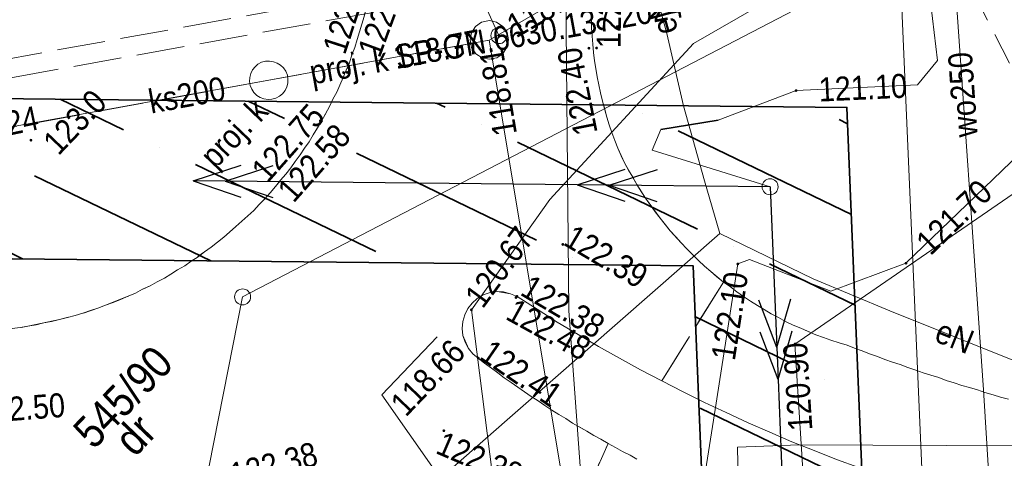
# Model space of a CAD drawing. Extents: x 0 to 6443539, y 0 to 5655063.
# Tile 33 of 64: x 6441127 to 6441157, y 5654633 to 5654646. Entities that reach past the tile are written whole.
import ezdxf
from ezdxf.enums import TextEntityAlignment as Align

# ---------------------------------------------------------------- set-up
doc = ezdxf.new("R2010")
doc.units = 0
doc.header["$MEASUREMENT"] = 0
for name, pattern in [('1.0_0.5', [1.5, 1, -0.5]), ('1.5_0.5', [2, 1.5, -0.5]), ('219-500', [0]), ('PRZER3-1', [4, 3, -1])]:
    doc.linetypes.add(name, pattern=pattern)
doc.layers.get('0').update_dxf_attribs({"color": 2, "linetype": 'CONTINUOUS', "lineweight": 5})
for name, color, linetype in [('202-punkt graniczny', 7, 'CONTINUOUS'), ('210-oznaczenie konturu użytku gruntowego', 7, 'CONTINUOUS'), ('211-numer działki ewidencyjnej', 7, 'CONTINUOUS'), ('219-działka ewidencyjna', 7, 'CONTINUOUS'), ('chodnik', 7, 'CONTINUOUS'), ('jezdnia', 7, 'CONTINUOUS'), ('komora podziemna', 7, 'CONTINUOUS'), ('krawężnik', 7, 'CONTINUOUS'), ('obudowa ochronna przewodu', 7, 'CONTINUOUS'), ('pikieta naturalna', 7, 'CONTINUOUS'), ('pikieta naturalna-Atr2', 7, 'CONTINUOUS'), ('pikieta sztuczna', 7, 'CONTINUOUS'), ('pikieta sztuczna-Atr2', 7, 'CONTINUOUS'), ('przewód ciepłowniczy', 7, 'CONTINUOUS'), ('przewód ciepłowniczy - ob. projektowany', 7, 'CONTINUOUS'), ('przewód elektroenergetyczny podziemny', 7, 'CONTINUOUS'), ('przewód elektroenergetyczny podziemny-Atr1', 7, 'CONTINUOUS'), ('przewód elektroenergetyczny średniego napięcia', 7, 'CONTINUOUS'), ('przewód gazowy', 7, 'CONTINUOUS'), ('przewód kanalizacyjny', 7, 'CONTINUOUS'), ('przewód kanalizacyjny - ob. projektowany', 7, 'CONTINUOUS'), ('przewód kanalizacyjny - ob. projektowany-Atr1', 7, 'CONTINUOUS'), ('przewód kanalizacyjny-Atr1', 7, 'CONTINUOUS'), ('przewód wodociągowy', 7, 'CONTINUOUS'), ('przewód wodociągowy-Atr1', 7, 'CONTINUOUS'), ('rzedna', 7, 'CONTINUOUS'), ('rzedna-Atr2', 7, 'CONTINUOUS'), ('rzedna-Atr3', 7, 'CONTINUOUS'), ('studnia kanalizacyjna - ob. projektowany', 7, 'CONTINUOUS'), ('studnia kanalizacyjna - ob. projektowany-Atr17', 7, 'CONTINUOUS'), ('słup przewodów napowietrznych', 7, 'CONTINUOUS'), ('właz do komory lub kanału - okrągły', 7, 'CONTINUOUS')]:
    doc.layers.add(name, color=color, linetype=linetype)
doc.layers.add('z - MPZT', color=121, linetype='PRZER3-1', lineweight=18)
doc.styles.add('MapaZas', font='geodezja.shx', dxfattribs={"width": 0.9})

# ---------------------------------------------------------------- blocks, each defined once
blk = doc.blocks.new('202')
at = {"color": 0, "linetype": 'Continuous', "lineweight": 0}
blk.add_circle((0, 0), 0.25, dxfattribs=at)
blk = doc.blocks.new('PW01')
at = {"linetype": 'Continuous', "lineweight": 13}
h = blk.add_hatch(color=0, dxfattribs=at)
edge = h.paths.add_edge_path()
edge.add_arc((0, 0), 0.045, 0, 360)
blk = doc.blocks.new('US22')
at = {"color": 0, "linetype": 'Continuous', "lineweight": 13}
blk.add_circle((0, 0), 0.25, dxfattribs=at)
blk = doc.blocks.new('SUEP2')
at = {"color": 0, "linetype": 'Continuous'}
for p, q in [((5.027, 0), (3.527, 0.5)), ((6.027, 0), (4.527, 0.5)), ((17.027, 0), (15.527, 0.5)), ((18.027, 0), (16.527, 0.5)), ((0, 0), (6.027, 0)), ((5.027, 0), (3.527, -0.5)), ((6.027, 0), (4.527, -0.5)), ((6.027, 0), (18.027, 0)), ((17.027, 0), (15.527, -0.5)), ((18.027, 0), (16.527, -0.5))]:
    blk.add_line(p, q, dxfattribs=at)
blk = doc.blocks.new('US15')
at = {"color": 0, "linetype": 'Continuous', "lineweight": 13}
blk.add_circle((0, 0), 0.25, dxfattribs=at)

msp = doc.modelspace()

# ---------------------------------------------------------------- hatches: boundary and pattern name
at = {"layer": 'z - MPZT', "linetype": 'Continuous', "lineweight": 35}
h = msp.add_hatch(dxfattribs=at)
h.set_pattern_fill('ANSI36', color=0, scale=20, angle=109.2412)
h.set_pattern_definition([(154.241157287, (6070863.0215, -2908402.006), (-5.0267220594, -0.35027180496), [6.25, -1.25, 0, -1.25])])
h.paths.add_polyline_path([(6441110.278, 5654639.135), (6441111.013, 5654644.128), (6441152.573, 5654643.692), (6441154.577, 5654595.076), (6441149.565, 5654595.254), (6441147.773, 5654638.742)])

# ---------------------------------------------------------------- linework, layer by layer
at = {"layer": '219-działka ewidencyjna', "color": 0, "linetype": '219-500', "lineweight": 13, "flags": 128}
for points in [[(6441174.549, 5654659.01), (6441133.697, 5654637.777)], [(6441130.262, 5654620.367), (6441133.697, 5654637.777)]]:
    msp.add_lwpolyline(points, dxfattribs=at)
at = {"layer": 'chodnik', "color": 0, "linetype": '1.0_0.5', "lineweight": 13, "flags": 128}
msp.add_lwpolyline([(6441161.294, 5654633.586), (6441163.71, 5654633.073), (6441165.752, 5654632.82), (6441152.643, 5654658.458), (6441150.007, 5654656.717), (6441154.165, 5654651.863), (6441161.645, 5654637.307)], close=True, dxfattribs=at)
at = {"layer": 'jezdnia', "color": 0, "linetype": '1.5_0.5', "lineweight": 13, "flags": 128}
msp.add_lwpolyline([(6441131.936, 5654660.633), (6441132.144, 5654660.489), (6441132.353, 5654660.345), (6441132.561, 5654660.201), (6441132.762, 5654660.05), (6441132.963, 5654659.898), (6441133.151, 5654659.733), (6441133.352, 5654659.581), (6441133.533, 5654659.409), (6441133.727, 5654659.236), (6441133.908, 5654659.063), (6441134.089, 5654658.89), (6441134.262, 5654658.71), (6441134.443, 5654658.523), (6441134.61, 5654658.336), (6441134.777, 5654658.148), (6441134.936, 5654657.954), (6441135.096, 5654657.759), (6441135.249, 5654657.557), (6441135.395, 5654657.348), (6441135.548, 5654657.147), (6441135.687, 5654656.93), (6441135.833, 5654656.721), (6441135.965, 5654656.512), (6441136.097, 5654656.288), (6441136.229, 5654656.079), (6441136.333, 5654655.855), (6441136.465, 5654655.632), (6441136.569, 5654655.408), (6441136.68, 5654655.177), (6441136.784, 5654654.938), (6441136.888, 5654654.714), (6441136.978, 5654654.49), (6441137.068, 5654654.237), (6441137.158, 5654654.013), (6441137.234, 5654653.76), (6441137.317, 5654653.528), (6441137.379, 5654653.289), (6441137.448, 5654653.043), (6441137.517, 5654652.797), (6441137.571, 5654652.551), (6441137.633, 5654652.297), (6441137.667, 5654652.058), (6441137.715, 5654651.804), (6441137.756, 5654651.557), (6441137.782, 5654651.31), (6441137.816, 5654651.057), (6441137.836, 5654650.802), (6441137.869, 5654650.548), (6441137.868, 5654650.301), (6441137.88, 5654650.039), (6441137.893, 5654649.792), (6441137.877, 5654649.544), (6441137.876, 5654649.283), (6441137.874, 5654649.035), (6441137.844, 5654648.787), (6441137.828, 5654648.525), (6441137.812, 5654648.277), (6441137.768, 5654648.028), (6441137.738, 5654647.78), (6441137.694, 5654647.532), (6441137.65, 5654647.283), (6441137.599, 5654647.027), (6441137.548, 5654646.786), (6441137.489, 5654646.537), (6441137.424, 5654646.295), (6441137.344, 5654646.053), (6441137.279, 5654645.811), (6441137.199, 5654645.569), (6441137.112, 5654645.334), (6441137.033, 5654645.091), (6441136.932, 5654644.856), (6441136.838, 5654644.627), (6441136.737, 5654644.392), (6441136.635, 5654644.17), (6441136.52, 5654643.949), (6441136.412, 5654643.72), (6441136.289, 5654643.491), (6441136.16, 5654643.269), (6441136.037, 5654643.054), (6441135.9, 5654642.839), (6441135.778, 5654642.624), (6441135.634, 5654642.416), (6441135.49, 5654642.208), (6441135.339, 5654642.006), (6441135.201, 5654641.805), (6441135.05, 5654641.604), (6441134.884, 5654641.417), (6441134.726, 5654641.222), (6441134.553, 5654641.027), (6441134.388, 5654640.84), (6441134.215, 5654640.659), (6441134.042, 5654640.479), (6441133.855, 5654640.312), (6441133.674, 5654640.138), (6441133.112, 5654639.638), (6441132.911, 5654639.485), (6441132.716, 5654639.326), (6441132.507, 5654639.18), (6441132.089, 5654638.888), (6441131.887, 5654638.749), (6441131.663, 5654638.617), (6441131.454, 5654638.485), (6441131.252, 5654638.36), (6441131.028, 5654638.242), (6441130.804, 5654638.124), (6441130.573, 5654638.013), (6441130.349, 5654637.895), (6441130.118, 5654637.798), (6441129.417, 5654637.514), (6441129.178, 5654637.424), (6441128.708, 5654637.265), (6441127.977, 5654637.066), (6441126.991, 5654636.86), (6441126.744, 5654636.82), (6441126.497, 5654636.793), (6441126.243, 5654636.759), (6441125.997, 5654636.733), (6441125.749, 5654636.72), (6441125.495, 5654636.701), (6441124.986, 5654636.69), (6441124.738, 5654636.691), (6441124.491, 5654636.693), (6441124.243, 5654636.695), (6441123.74, 5654636.733), (6441123.485, 5654636.756), (6441122.982, 5654636.823), (6441122.499, 5654636.897), (6441121.753, 5654637.058), (6441121.504, 5654637.116), (6441121.262, 5654637.196), (6441121.02, 5654637.262), (6441120.792, 5654637.341), (6441120.55, 5654637.421), (6441120.314, 5654637.508), (6441120.072, 5654637.602), (6441119.837, 5654637.689), (6441119.615, 5654637.79), (6441119.38, 5654637.891), (6441119.165, 5654637.999), (6441118.936, 5654638.108), (6441118.707, 5654638.23), (6441118.493, 5654638.353), (6441118.056, 5654638.605), (6441117.841, 5654638.742), (6441117.64, 5654638.879), (6441117.424, 5654639.015), (6441117.223, 5654639.167), (6441117.022, 5654639.318), (6441116.626, 5654639.628), (6441116.432, 5654639.786), (6441116.244, 5654639.952), (6441116.057, 5654640.117), (6441115.696, 5654640.463), (6441115.515, 5654640.65), (6441115.341, 5654640.83), (6441115.174, 5654641.018), (6441114.827, 5654641.392), (6441114.674, 5654641.594), (6441114.514, 5654641.789), (6441114.368, 5654641.998), (6441114.215, 5654642.199), (6441113.937, 5654642.618), (6441113.798, 5654642.834), (6441113.541, 5654643.274), (6441113.291, 5654643.707), (6441113.18, 5654643.938), (6441112.965, 5654644.393), (6441112.861, 5654644.631), (6441112.764, 5654644.863), (6441112.674, 5654645.087), (6441112.584, 5654645.326), (6441112.501, 5654645.571), (6441112.349, 5654646.063), (6441112.28, 5654646.295), (6441112.157, 5654646.787), (6441112.102, 5654647.034), (6441112.061, 5654647.28), (6441112.013, 5654647.534), (6441111.972, 5654647.781), (6441111.912, 5654648.282), (6441111.859, 5654648.79), (6441111.827, 5654649.291), (6441111.828, 5654649.553), (6441111.831, 5654650.048), (6441111.856, 5654650.551), (6441111.871, 5654650.813), (6441111.894, 5654651.068), (6441111.931, 5654651.309), (6441111.961, 5654651.557), (6441112.042, 5654652.061), (6441112.086, 5654652.31), (6441112.196, 5654652.8), (6441112.261, 5654653.056), (6441112.334, 5654653.291), (6441112.399, 5654653.533), (6441112.486, 5654653.768), (6441112.652, 5654654.26), (6441112.747, 5654654.488), (6441112.833, 5654654.724), (6441112.942, 5654654.952), (6441113.036, 5654655.181), (6441113.144, 5654655.409), (6441113.266, 5654655.638), (6441113.504, 5654656.089), (6441113.627, 5654656.304), (6441113.763, 5654656.519), (6441113.9, 5654656.734), (6441114.037, 5654656.935), (6441114.174, 5654657.15), (6441114.318, 5654657.358), (6441114.469, 5654657.56), (6441114.621, 5654657.761), (6441114.8, 5654657.963), (6441114.959, 5654658.157), (6441115.124, 5654658.345), (6441115.29, 5654658.532), (6441115.643, 5654658.901), (6441115.83, 5654659.067), (6441116.01, 5654659.241), (6441116.197, 5654659.422), (6441116.392, 5654659.582), (6441116.579, 5654659.749), (6441116.774, 5654659.894), (6441116.969, 5654660.054), (6441117.178, 5654660.2), (6441117.379, 5654660.353), (6441117.596, 5654660.492), (6441117.805, 5654660.638), (6441118.021, 5654660.763), (6441118.237, 5654660.902), (6441118.685, 5654661.152), (6441118.902, 5654661.263), (6441119.133, 5654661.374), (6441119.364, 5654661.485), (6441119.595, 5654661.582), (6441119.826, 5654661.693), (6441120.296, 5654661.866), (6441120.535, 5654661.956), (6441120.773, 5654662.032), (6441121.019, 5654662.115), (6441121.258, 5654662.191), (6441121.497, 5654662.253), (6441121.736, 5654662.314), (6441121.997, 5654662.37), (6441122.243, 5654662.424), (6441122.482, 5654662.472), (6441122.743, 5654662.513), (6441122.99, 5654662.554), (6441123.237, 5654662.595), (6441123.491, 5654662.614), (6441123.738, 5654662.641), (6441123.999, 5654662.653), (6441124.246, 5654662.666), (6441124.494, 5654662.678), (6441124.755, 5654662.691), (6441124.996, 5654662.682), (6441125.258, 5654662.681), (6441125.505, 5654662.679), (6441125.76, 5654662.656), (6441126.008, 5654662.64), (6441126.263, 5654662.618), (6441126.519, 5654662.581), (6441126.767, 5654662.551), (6441127.015, 5654662.521), (6441127.264, 5654662.477), (6441127.519, 5654662.426), (6441127.754, 5654662.367), (6441128.01, 5654662.316), (6441128.244, 5654662.257), (6441128.493, 5654662.185), (6441128.743, 5654662.113), (6441128.971, 5654662.033), (6441129.213, 5654661.953), (6441129.455, 5654661.873), (6441129.691, 5654661.772), (6441129.926, 5654661.686), (6441130.155, 5654661.577), (6441130.383, 5654661.483), (6441130.612, 5654661.375), (6441130.833, 5654661.26), (6441131.069, 5654661.145), (6441131.291, 5654661.015), (6441131.506, 5654660.892), (6441131.721, 5654660.756)], close=True, dxfattribs=at)
at = {"layer": 'jezdnia', "color": 0, "linetype": '1.5_0.5', "lineweight": 13}
for points in [[(6441143.42, 5654629.408), (6441145.113, 5654633.2), (6441144.891, 5654633.33), (6441144.669, 5654633.445), (6441144.454, 5654633.582), (6441144.003, 5654633.834), (6441143.795, 5654633.978), (6441143.573, 5654634.108), (6441143.357, 5654634.244), (6441143.142, 5654634.381), (6441142.927, 5654634.532), (6441142.712, 5654634.669), (6441142.503, 5654634.813), (6441142.295, 5654634.957), (6441142.087, 5654635.101), (6441141.872, 5654635.252), (6441141.67, 5654635.403), (6441141.469, 5654635.554), (6441141.253, 5654635.705), (6441141.059, 5654635.864), (6441140.886, 5654636.002), (6441140.755, 5654636.168), (6441140.577, 5654636.575), (6441140.551, 5654636.793), (6441140.575, 5654637.006), (6441140.634, 5654637.213), (6441140.728, 5654637.413), (6441140.866, 5654637.585), (6441141.019, 5654637.73), (6441141.207, 5654637.84), (6441141.425, 5654637.909), (6441141.643, 5654637.949), (6441142.069, 5654637.873), (6441142.269, 5654637.793), (6441142.893, 5654637.389), (6441143.524, 5654636.992), (6441144.176, 5654636.603), (6441144.814, 5654636.228), (6441145.465, 5654635.867), (6441146.124, 5654635.5), (6441146.789, 5654635.153), (6441148.717, 5654638.236), (6441148.126, 5654638.733), (6441147.938, 5654638.913), (6441147.577, 5654639.273), (6441147.396, 5654639.46), (6441147.055, 5654639.841), (6441146.736, 5654640.23), (6441146.284, 5654640.857), (6441146.006, 5654641.29), (6441145.63, 5654641.968), (6441145.415, 5654642.423), (6441145.325, 5654642.661), (6441145.228, 5654642.907), (6441145.145, 5654643.152), (6441145.076, 5654643.384), (6441144.938, 5654643.891), (6441144.876, 5654644.144), (6441144.821, 5654644.404), (6441144.773, 5654644.644), (6441144.732, 5654644.905), (6441144.691, 5654645.151), (6441144.657, 5654645.405), (6441144.637, 5654645.673), (6441144.611, 5654645.92), (6441144.591, 5654646.175), (6441144.593, 5654646.436)], [(6441157.623, 5654634.582), (6441157.374, 5654634.64), (6441157.139, 5654634.713), (6441156.883, 5654634.792), (6441156.655, 5654634.872), (6441156.406, 5654634.944), (6441156.164, 5654635.01), (6441155.928, 5654635.097), (6441155.679, 5654635.169), (6441155.444, 5654635.256), (6441155.195, 5654635.328), (6441154.96, 5654635.401), (6441154.725, 5654635.488), (6441154.475, 5654635.575), (6441154.24, 5654635.661), (6441153.998, 5654635.741), (6441153.756, 5654635.821), (6441153.527, 5654635.915), (6441153.278, 5654636.001), (6441153.049, 5654636.095), (6441152.807, 5654636.175), (6441152.579, 5654636.269), (6441152.33, 5654636.341), (6441152.073, 5654636.421), (6441151.838, 5654636.508), (6441151.603, 5654636.594), (6441151.132, 5654636.796), (6441150.896, 5654636.897), (6441150.66, 5654637.013), (6441150.438, 5654637.128), (6441150.209, 5654637.25), (6441149.987, 5654637.38), (6441149.779, 5654637.51), (6441149.557, 5654637.639), (6441149.342, 5654637.79), (6441149.134, 5654637.934), (6441148.932, 5654638.086), (6441148.717, 5654638.236), (6441146.789, 5654635.153), (6441147.454, 5654634.807), (6441148.126, 5654634.482), (6441148.805, 5654634.164), (6441149.484, 5654633.847), (6441150.169, 5654633.55), (6441150.855, 5654633.254), (6441151.547, 5654632.979), (6441152.246, 5654632.697)], [(6441146.015, 5654632.711), (6441145.8, 5654632.833), (6441145.564, 5654632.948), (6441145.349, 5654633.071), (6441145.113, 5654633.2), (6441143.42, 5654629.408)]]:
    msp.add_lwpolyline(points, dxfattribs=at)
at = {"layer": 'komora podziemna', "color": 0, "linetype": 'Continuous', "lineweight": 13, "flags": 128}
msp.add_lwpolyline([(6441141.825, 5654646.221), (6441141.963, 5654646.033), (6441142.004, 5654645.8), (6441141.952, 5654645.573), (6441141.829, 5654645.372), (6441141.634, 5654645.241), (6441141.401, 5654645.2), (6441141.181, 5654645.245), (6441140.98, 5654645.368), (6441140.849, 5654645.563), (6441140.801, 5654645.803), (6441140.846, 5654646.023), (6441140.976, 5654646.217), (6441141.164, 5654646.355), (6441141.404, 5654646.403), (6441141.631, 5654646.351)], close=True, dxfattribs=at)
at = {"layer": 'krawężnik', "color": 0, "linetype": 'Continuous', "lineweight": 13, "flags": 128}
for points in [[(6441136.16, 5654643.269), (6441136.289, 5654643.491), (6441136.412, 5654643.72), (6441136.52, 5654643.949), (6441136.635, 5654644.17), (6441136.737, 5654644.392), (6441136.838, 5654644.627), (6441136.932, 5654644.856), (6441137.033, 5654645.091), (6441137.112, 5654645.334), (6441137.199, 5654645.569), (6441137.279, 5654645.811), (6441137.344, 5654646.053), (6441137.424, 5654646.295), (6441137.489, 5654646.537)], [(6441144.593, 5654646.436), (6441144.591, 5654646.175), (6441144.611, 5654645.92), (6441144.637, 5654645.673), (6441144.657, 5654645.405), (6441144.691, 5654645.151), (6441144.732, 5654644.905), (6441144.773, 5654644.644), (6441144.821, 5654644.404), (6441144.876, 5654644.144), (6441144.938, 5654643.891), (6441145.007, 5654643.644), (6441145.076, 5654643.384), (6441145.145, 5654643.152), (6441145.228, 5654642.907), (6441145.325, 5654642.661), (6441145.415, 5654642.423)], [(6441126.497, 5654636.793), (6441126.744, 5654636.82), (6441126.991, 5654636.86), (6441127.245, 5654636.908), (6441127.491, 5654636.963), (6441127.73, 5654637.011), (6441127.977, 5654637.066), (6441128.223, 5654637.135), (6441128.462, 5654637.196), (6441128.708, 5654637.265), (6441128.94, 5654637.348), (6441129.178, 5654637.424), (6441129.417, 5654637.514), (6441129.655, 5654637.604), (6441129.88, 5654637.694), (6441130.118, 5654637.798), (6441130.349, 5654637.895), (6441130.573, 5654638.013), (6441130.804, 5654638.124), (6441131.028, 5654638.242), (6441131.252, 5654638.36), (6441131.454, 5654638.485), (6441131.663, 5654638.617), (6441131.887, 5654638.749), (6441132.089, 5654638.888), (6441132.305, 5654639.027), (6441132.507, 5654639.18), (6441132.716, 5654639.326), (6441132.911, 5654639.485), (6441133.112, 5654639.638), (6441133.3, 5654639.805), (6441133.487, 5654639.972), (6441133.674, 5654640.138), (6441133.855, 5654640.312), (6441134.042, 5654640.479), (6441134.215, 5654640.659), (6441134.388, 5654640.84), (6441134.553, 5654641.027), (6441134.726, 5654641.222), (6441134.884, 5654641.417), (6441135.05, 5654641.604), (6441135.201, 5654641.805), (6441135.339, 5654642.006), (6441135.49, 5654642.208), (6441135.634, 5654642.416), (6441135.778, 5654642.624), (6441135.9, 5654642.839), (6441136.037, 5654643.054), (6441136.16, 5654643.269)], [(6441145.415, 5654642.423), (6441145.519, 5654642.184), (6441145.63, 5654641.968), (6441145.755, 5654641.737), (6441145.888, 5654641.513), (6441146.006, 5654641.29), (6441146.145, 5654641.073), (6441146.284, 5654640.857), (6441146.437, 5654640.641), (6441146.583, 5654640.432), (6441146.736, 5654640.23), (6441146.903, 5654640.029), (6441147.055, 5654639.841), (6441147.229, 5654639.647), (6441147.396, 5654639.46), (6441147.577, 5654639.273), (6441147.758, 5654639.086), (6441147.938, 5654638.913), (6441148.126, 5654638.733), (6441148.321, 5654638.574), (6441148.515, 5654638.402), (6441148.717, 5654638.236), (6441148.932, 5654638.086), (6441149.134, 5654637.934), (6441149.342, 5654637.79), (6441149.557, 5654637.639), (6441149.779, 5654637.51), (6441149.987, 5654637.38), (6441150.209, 5654637.25), (6441150.438, 5654637.128), (6441150.66, 5654637.013), (6441150.896, 5654636.897), (6441151.132, 5654636.796), (6441151.367, 5654636.695), (6441151.603, 5654636.594), (6441151.838, 5654636.508), (6441152.073, 5654636.421), (6441152.33, 5654636.341), (6441152.579, 5654636.269)], [(6441142.269, 5654637.793), (6441142.069, 5654637.873), (6441141.849, 5654637.932), (6441141.643, 5654637.949), (6441141.425, 5654637.909), (6441141.207, 5654637.84), (6441141.019, 5654637.73), (6441140.866, 5654637.585), (6441140.728, 5654637.413), (6441140.634, 5654637.213), (6441140.575, 5654637.006), (6441140.551, 5654636.793), (6441140.577, 5654636.575), (6441140.652, 5654636.364), (6441140.755, 5654636.168), (6441140.886, 5654636.002), (6441141.059, 5654635.864)], [(6441152.945, 5654632.444), (6441152.246, 5654632.697), (6441151.547, 5654632.979), (6441150.855, 5654633.254), (6441150.169, 5654633.55), (6441149.484, 5654633.847), (6441148.805, 5654634.164), (6441148.126, 5654634.482), (6441147.454, 5654634.807), (6441146.789, 5654635.153), (6441146.124, 5654635.5), (6441145.465, 5654635.867), (6441144.814, 5654636.228), (6441144.176, 5654636.603), (6441143.524, 5654636.992), (6441142.893, 5654637.389), (6441142.269, 5654637.793)], [(6441152.579, 5654636.269), (6441152.807, 5654636.175), (6441153.049, 5654636.095), (6441153.278, 5654636.001), (6441153.527, 5654635.915), (6441153.756, 5654635.821), (6441153.998, 5654635.741), (6441154.24, 5654635.661), (6441154.475, 5654635.575), (6441154.725, 5654635.488), (6441154.96, 5654635.401), (6441155.195, 5654635.328), (6441155.444, 5654635.256), (6441155.679, 5654635.169), (6441155.928, 5654635.097), (6441156.164, 5654635.01), (6441156.406, 5654634.944), (6441156.655, 5654634.872), (6441156.883, 5654634.792), (6441157.139, 5654634.713), (6441157.374, 5654634.64), (6441157.623, 5654634.582)], [(6441141.059, 5654635.864), (6441141.253, 5654635.705), (6441141.469, 5654635.554), (6441141.67, 5654635.403), (6441141.872, 5654635.252), (6441142.087, 5654635.101), (6441142.295, 5654634.957), (6441142.503, 5654634.813), (6441142.712, 5654634.669), (6441142.927, 5654634.532), (6441143.142, 5654634.381), (6441143.357, 5654634.244), (6441143.573, 5654634.108), (6441143.795, 5654633.978), (6441144.003, 5654633.834), (6441144.232, 5654633.712), (6441144.454, 5654633.582), (6441144.669, 5654633.445), (6441144.891, 5654633.33), (6441145.113, 5654633.2), (6441145.349, 5654633.071), (6441145.564, 5654632.948), (6441145.8, 5654632.833), (6441146.015, 5654632.711)]]:
    msp.add_lwpolyline(points, dxfattribs=at)
at = {"layer": 'obudowa ochronna przewodu', "color": 0, "linetype": 'Continuous', "lineweight": 35, "flags": 128}
msp.add_lwpolyline([(6441148.551, 5654643.297), (6441146.761, 5654643.004)], dxfattribs=at)
at = {"layer": 'przewód ciepłowniczy', "color": 0, "linetype": 'Continuous', "lineweight": 13, "flags": 128}
msp.add_lwpolyline([(6441266.215, 5654632.097), (6441200.423, 5654632.821), (6441200.251, 5654637.804), (6441195.883, 5654637.695), (6441195.832, 5654632.828), (6441158.001, 5654633.126), (6441151.083, 5654633.16), (6441149.154, 5654633.083), (6441149.165, 5654632.574), (6441149.287, 5654623.693), (6441149.285, 5654623.446)], dxfattribs=at)
at = {"layer": 'przewód ciepłowniczy - ob. projektowany', "color": 0, "linetype": '1.5_0.5', "lineweight": 13}
for points in [[(6441115.354, 5654619.662), (6441120.045, 5654644.066), (6441145.83, 5654648.726), (6441148.734, 5654649.532), (6441142.288, 5654672.96)], [(6441115.951, 5654619.548), (6441120.551, 5654643.553), (6441145.942, 5654648.135), (6441149.464, 5654649.109), (6441142.904, 5654672.96)]]:
    msp.add_lwpolyline(points, dxfattribs=at)
at = {"layer": 'przewód elektroenergetyczny podziemny', "color": 0, "linetype": 'Continuous', "lineweight": 13}
for points in [[(6441143.268, 5654672.96), (6441143.325, 5654670.343), (6441143.508, 5654661.57), (6441143.771, 5654649.453), (6441143.884, 5654637.34), (6441144.526, 5654628.626), (6441145.264, 5654617.092), (6441146.393, 5654603.494), (6441147.163, 5654591.806), (6441146.83, 5654580.079), (6441146.554, 5654563.091), (6441146.236, 5654556.737)], [(6441150.173, 5654641.217), (6441146.485, 5654642.354), (6441146.761, 5654643.004), (6441148.551, 5654643.297), (6441150.985, 5654644.22), (6441154.779, 5654644.394), (6441155.399, 5654645.157), (6441155.087, 5654647.795), (6441155.069, 5654654.832), (6441155.111, 5654656.191), (6441154.609, 5654657.475), (6441149.084, 5654672.96)]]:
    msp.add_lwpolyline(points, dxfattribs=at)
at = {"layer": 'przewód elektroenergetyczny podziemny', "color": 0, "linetype": 'Continuous', "lineweight": 13, "flags": 128}
for points in [[(6441149.809, 5654655.397), (6441149.995, 5654654.319), (6441146.854, 5654650.099), (6441146.013, 5654649.423), (6441146.943, 5654645.999), (6441147.473, 5654643.747), (6441148.125, 5654641.406), (6441148.606, 5654639.755)], [(6441154.222, 5654648.236), (6441154.953, 5654631.461), (6441154.97, 5654627.735), (6441155.096, 5654626.492), (6441155.13, 5654617.419), (6441155.553, 5654611.961)], [(6441118.456, 5654623.407), (6441119.098, 5654623.775), (6441130.191, 5654623.329), (6441146.266, 5654622.722), (6441147.468, 5654627.996), (6441148.438, 5654634.128), (6441149.164, 5654638.805), (6441149.529, 5654638.94), (6441152.075, 5654637.956), (6441154.419, 5654638.827), (6441163.155, 5654647.242), (6441167.499, 5654646.862), (6441167.509, 5654646.424), (6441167.754, 5654646.217)], [(6441165.131, 5654641.584), (6441165.008, 5654644.304), (6441162.011, 5654643.921), (6441150.951, 5654636.304), (6441151.49, 5654627.772), (6441152.026, 5654615.449), (6441152.378, 5654611.899)], [(6441148.606, 5654639.755), (6441138.167, 5654630.617), (6441137.235, 5654630.526), (6441136.057, 5654630.38), (6441134.217, 5654630.439), (6441115.006, 5654629.839)], [(6441148.606, 5654639.755), (6441151.515, 5654638.34), (6441153.913, 5654637.345), (6441157.966, 5654635.721), (6441159.894, 5654634.857), (6441160.939, 5654634.632)]]:
    msp.add_lwpolyline(points, dxfattribs=at)
at = {"layer": 'przewód gazowy', "color": 0, "linetype": 'Continuous', "lineweight": 13, "flags": 128}
msp.add_lwpolyline([(6441151.493, 5654652.428), (6441152.458, 5654648.389), (6441147.784, 5654645.692), (6441143.293, 5654640.814), (6441140.842, 5654637.373), (6441141.754, 5654630.242), (6441142.715, 5654621.775), (6441143.463, 5654616.31), (6441143.698, 5654611.683)], dxfattribs=at)
at = {"layer": 'przewód kanalizacyjny', "color": 0, "linetype": 'Continuous', "lineweight": 13, "flags": 128}
for points in [[(6441141.403, 5654645.794), (6441170.35, 5654662.491), (6441206.819, 5654684.598), (6441216.986, 5654690.66)], [(6441141.403, 5654645.794), (6441122.515, 5654642.365)], [(6441141.403, 5654645.794), (6441147.07, 5654611.763)]]:
    msp.add_lwpolyline(points, dxfattribs=at)
at = {"layer": 'przewód kanalizacyjny - ob. projektowany', "color": 0, "linetype": '1.5_0.5', "lineweight": 13, "flags": 128}
for points in [[(6441141.403, 5654645.794), (6441134.513, 5654644.542)], [(6441134.513, 5654644.542), (6441121.825, 5654642.223), (6441099.26, 5654637.441), (6441085.861, 5654635), (6441085.287, 5654606.004), (6441095.553, 5654605.519), (6441091.514, 5654602.588), (6441082.262, 5654602.657)]]:
    msp.add_lwpolyline(points, dxfattribs=at)
at = {"layer": 'przewód wodociągowy', "color": 0, "linetype": 'Continuous', "lineweight": 13, "flags": 128}
msp.add_lwpolyline([(6441158.105, 5654612.009), (6441158.08, 5654614.802), (6441156.838, 5654634.876), (6441155.893, 5654648.463), (6441156.267, 5654662.879)], dxfattribs=at)
at = {"layer": 'rzedna-Atr2', "color": 0, "lineweight": 13, "flags": 128}
for points in [[(6441141.704, 5654645.935), (6441139.995, 5654649.703), (6441141.995, 5654651.791)], [(6441141.392, 5654629.951), (6441138.042, 5654634.723), (6441139.77, 5654636.528)]]:
    msp.add_lwpolyline(points, dxfattribs=at)
at = {"layer": 'studnia kanalizacyjna - ob. projektowany', "color": 0, "linetype": 'Continuous', "lineweight": 13, "flags": 128}
msp.add_lwpolyline([(6441134.49, 5654643.94), (6441134.362, 5654643.966), (6441134.248, 5654644.006), (6441134.141, 5654644.067), (6441134.047, 5654644.157), (6441133.981, 5654644.261), (6441133.929, 5654644.381), (6441133.912, 5654644.507), (6441133.917, 5654644.628), (6441133.949, 5654644.749), (6441134.004, 5654644.863), (6441134.086, 5654644.964), (6441134.176, 5654645.044), (6441134.288, 5654645.103), (6441134.415, 5654645.134), (6441134.535, 5654645.143), (6441134.663, 5654645.118), (6441134.777, 5654645.078), (6441134.884, 5654645.017), (6441134.978, 5654644.927), (6441135.044, 5654644.822), (6441135.096, 5654644.703), (6441135.113, 5654644.576), (6441135.109, 5654644.456), (6441135.076, 5654644.335), (6441135.022, 5654644.22), (6441134.939, 5654644.119), (6441134.849, 5654644.04), (6441134.737, 5654643.981), (6441134.61, 5654643.95)], close=True, dxfattribs=at)
at = {"layer": 'z - MPZT', "color": 0, "linetype": 'Continuous', "lineweight": 35}
msp.add_lwpolyline([(6441110.278, 5654639.135), (6441111.013, 5654644.128), (6441152.573, 5654643.692), (6441154.577, 5654595.076), (6441149.565, 5654595.254), (6441147.773, 5654638.742), (6441110.278, 5654639.135)], dxfattribs=at)

# ---------------------------------------------------------------- block references
at = {"layer": '202-punkt graniczny', "color": 0, "linetype": 'Continuous', "lineweight": 13, "rotation": 46.24115728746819}
msp.add_blockref('202', (6441133.697, 5654637.777), dxfattribs=at)
at = {"layer": 'pikieta naturalna', "color": 0, "linetype": 'Continuous', "lineweight": 13, "rotation": 46.24115728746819}
msp.add_blockref('PW01', (6441127.084, 5654642.669), dxfattribs=at)
at = {"layer": 'pikieta sztuczna', "color": 0, "linetype": 'Continuous', "lineweight": 13, "rotation": 46.24115728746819}
for p in [(6441144.513, 5654645.543), (6441144.753, 5654645.549), (6441136.848, 5654644.783), (6441136.962, 5654644.786), (6441136.124, 5654643.275), (6441136.16, 5654643.269), (6441143.698, 5654639.415), (6441142.235, 5654637.757), (6441142.269, 5654637.793), (6441141.059, 5654635.864), (6441139.984, 5654633.598)]:
    msp.add_blockref('PW01', p, dxfattribs=at)
at = {"layer": 'przewód elektroenergetyczny średniego napięcia', "color": 0, "linetype": 'Continuous', "lineweight": 13}
for rotation in [179.3991572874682, 272.3601572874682]:
    msp.add_blockref('SUEP2', (6441150.173, 5654641.217), dxfattribs=dict(at, rotation=rotation))
at = {"layer": 'rzedna', "color": 0, "linetype": 'Continuous', "lineweight": 13, "rotation": 46.24115728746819}
for p in [(6441141.704, 5654645.935), (6441141.92, 5654646.088), (6441140.818, 5654645.69), (6441141.5, 5654645.216), (6441150.985, 5654644.22), (6441149.164, 5654638.805), (6441154.419, 5654638.827), (6441140.842, 5654637.373), (6441150.951, 5654636.304)]:
    msp.add_blockref('PW01', p, dxfattribs=at)
at = {"layer": 'słup przewodów napowietrznych', "color": 0, "linetype": 'Continuous', "lineweight": 13, "rotation": 46.24115728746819}
msp.add_blockref('US15', (6441150.173, 5654641.217), dxfattribs=at)
at = {"layer": 'właz do komory lub kanału - okrągły', "color": 0, "linetype": 'Continuous', "lineweight": 13, "rotation": 46.24115728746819}
msp.add_blockref('US22', (6441141.704, 5654645.935), dxfattribs=at)

# ---------------------------------------------------------------- texts
at = {"layer": '210-oznaczenie konturu użytku gruntowego', "color": 0, "linetype": 'Continuous', "lineweight": 13, "style": 'MapaZas', "width": 0.9}
msp.add_text('dr', height=1, rotation=46.2412, dxfattribs=at).set_placement((6441130.329, 5654632.743))
at = {"layer": '211-numer działki ewidencyjnej', "color": 0, "linetype": 'Continuous', "lineweight": 13, "style": 'MapaZas', "width": 0.9}
msp.add_text('545/90', height=1, rotation=46.2412, dxfattribs=at).set_placement((6441129.046, 5654632.981))
at = {"layer": 'pikieta naturalna-Atr2', "color": 0, "lineweight": 13, "style": 'MapaZas', "width": 0.9}
msp.add_text('123.0', height=0.75, rotation=46.2412, dxfattribs=at).set_placement((6441127.402, 5654642.683), align=Align.TOP_LEFT)
at = {"layer": 'pikieta sztuczna-Atr2', "color": 0, "lineweight": 13, "style": 'MapaZas', "width": 0.9}
for s, rotation, p in [('122.75', 71.8012, (6441136.894, 5654645.308)), ('122.62', 69.7392, (6441137.978, 5654645.211)), ('122.75', 48.4432, (6441134.477, 5654641.309)), ('122.58', 48.4432, (6441135.289, 5654640.683)), ('122.39', 329.2982, (6441143.677, 5654639.422)), ('122.38', 329.2982, (6441142.331, 5654637.858)), ('122.41', 325.4482, (6441141.059, 5654635.864)), ('122.50', 4.4192, (6441125.423, 5654633.821)), ('122.38', 14.8482, (6441133.43, 5654631.83))]:
    msp.add_text(s, height=0.75, rotation=rotation, dxfattribs=at).set_placement(p)
for s, rotation, p in [('122.49', 89.2502, (6441144.753, 5654645.549)), ('122.48', 331.0712, (6441142.235, 5654637.757)), ('122.38', 336.8112, (6441139.984, 5654633.598))]:
    msp.add_text(s, height=0.75, rotation=rotation, dxfattribs=at).set_placement(p, align=Align.TOP_LEFT)
msp.add_text('122.40', height=0.75, rotation=101.2492, dxfattribs=at).set_placement((6441144.52, 5654644.263), align=Align.CENTER)
at = {"layer": 'przewód elektroenergetyczny podziemny-Atr1', "color": 0, "lineweight": 13, "style": 'MapaZas', "width": 0.9}
for rotation, p in [(105.1902, (6441146.797, 5654646.541)), (338.1642, (6441155.94, 5654636.54))]:
    msp.add_text('eN', height=0.75, rotation=rotation, dxfattribs=at).set_placement(p, align=Align.MIDDLE_CENTER)
at = {"layer": 'przewód kanalizacyjny - ob. projektowany-Atr1', "color": 0, "lineweight": 13, "style": 'MapaZas', "width": 0.9}
for rotation, p in [(10.3042, (6441135.802, 5654644.775)), (11.9652, (6441115.714, 5654640.93))]:
    msp.add_text('proj. k SP-GN.6630.137.2024', height=0.75, rotation=rotation, dxfattribs=at).set_placement(p, align=Align.MIDDLE_LEFT)
at = {"layer": 'przewód kanalizacyjny-Atr1', "color": 0, "lineweight": 13, "style": 'MapaZas', "width": 0.9}
msp.add_text('ks200', height=0.75, rotation=10.2902, dxfattribs=at).set_placement((6441131.955, 5654644.083), align=Align.MIDDLE_CENTER)
at = {"layer": 'przewód wodociągowy-Atr1', "color": 0, "lineweight": 13, "style": 'MapaZas', "width": 0.9}
msp.add_text('wo250', height=0.75, rotation=93.9812, dxfattribs=at).set_placement((6441156.193, 5654644.092), align=Align.MIDDLE_CENTER)
at = {"layer": 'rzedna-Atr2', "color": 0, "lineweight": 13, "style": 'MapaZas', "width": 0.9}
for s, rotation, p in [('118.77', 29.9742, (6441142.052, 5654646.169)), ('118.77', 10.8242, (6441138.423, 5654645.256)), ('118.81', 99.4182, (6441141.899, 5654642.813)), ('121.10', 2.6272, (6441151.692, 5654644.249)), ('121.70', 43.9262, (6441154.925, 5654639.312)), ('122.10', 81.1742, (6441148.699, 5654635.817)), ('120.90', 93.6112, (6441151.123, 5654633.592))]:
    msp.add_text(s, height=0.75, rotation=rotation, dxfattribs=at).set_placement(p, align=Align.MIDDLE_LEFT)
msp.add_text('120.67', height=0.75, rotation=53.5862, dxfattribs=at).set_placement((6441141.196, 5654637.38))
at = {"layer": 'rzedna-Atr3', "color": 0, "lineweight": 13, "style": 'MapaZas', "width": 0.9}
msp.add_text('118.66', height=0.75, rotation=46.2412, dxfattribs=at).set_placement((6441138.958, 5654633.846), align=Align.BOTTOM_LEFT)
at = {"layer": 'studnia kanalizacyjna - ob. projektowany-Atr17', "color": 0, "lineweight": 13, "style": 'MapaZas', "width": 0.9}
msp.add_text('proj. k', height=0.75, rotation=46.2412, dxfattribs=at).set_placement((6441132.847, 5654641.747))

doc.saveas('drawing.dxf')
